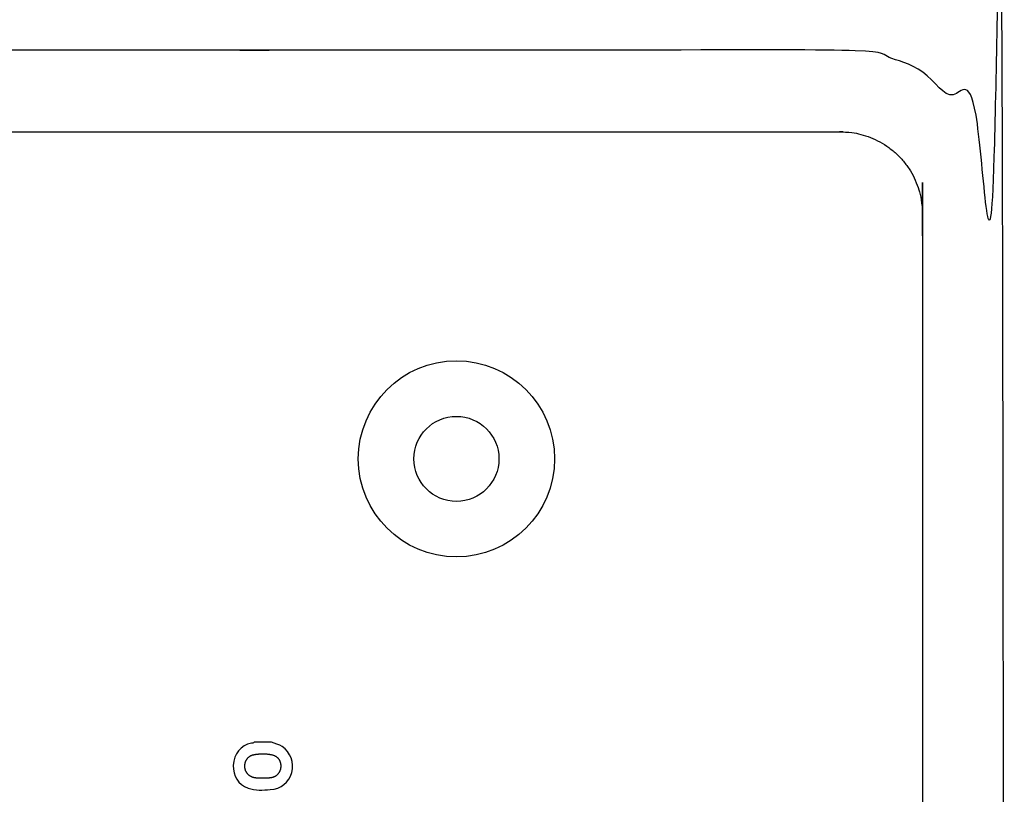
# Model space of a CAD drawing. Header units: millimetres. Extents: x -2435 to 1775, y -250 to 1540.
# Tile 24 of 60: x -1890 to -1830, y 790 to 837. Entities that reach past the tile are written whole.
import ezdxf

# ---------------------------------------------------------------- set-up
doc = ezdxf.new("R2010")
doc.units = ezdxf.units.MM
doc.header["$MEASUREMENT"] = 0
doc.layers.add('Work layer', color=254, linetype='Continuous', true_color=0xdddddd)

msp = doc.modelspace()

# ---------------------------------------------------------------- linework, layer by layer
at = {"layer": 'Work layer'}
for centre, radius in [((-1863.535, 810.217), 6), ((-1863.535, 810.217, -6), 2.6)]:
    msp.add_circle(centre, radius, dxfattribs=at)
for points, weights, degree, knots in [([(-1840.035, 225.217), (-1898.535, 225.217), (-1957.035, 225.217), (-1967.035, 225.217, -3), (-1967.035, 235.217, -3), (-1967.035, 530.217, -3), (-1967.035, 825.217, -3), (-1967.035, 835.217, -3), (-1957.035, 835.217), (-1898.535, 835.217), (-1840.035, 835.217), (-1830.035, 835.217, -3), (-1830.035, 825.217, -3), (-1830.035, 530.217, -3), (-1830.035, 235.217, -3), (-1830.035, 225.217, -3), (-1840.035, 225.217)], [1, 1, 1, 0.707106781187, 1, 1, 1, 0.707106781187, 1, 1, 1, 0.707106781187, 1, 1, 1, 0.707106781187, 1], 2, [-565.991149, -565.991149, -565.991149, -448.991149, -448.991149, -291.358259, -291.358259, -274.63289, -274.63289, -117, -117, 0, 0, 157.63289, 157.63289, 174.358259, 174.358259, 331.991149, 331.991149, 331.991149]), ([(-1840.035, 230.217), (-1835.035, 230.217), (-1835.035, 235.217), (-1835.035, 530.217), (-1835.035, 825.217), (-1835.035, 830.217), (-1840.035, 830.217), (-1898.535, 830.217), (-1957.035, 830.217), (-1962.035, 830.217), (-1962.035, 825.217), (-1962.035, 530.217), (-1962.035, 235.217), (-1962.035, 230.217), (-1957.035, 230.217), (-1898.535, 230.217), (-1840.035, 230.217)], [1, 0.707106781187, 1, 1, 1, 0.707106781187, 1, 1, 1, 0.707106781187, 1, 1, 1, 0.707106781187, 1, 1, 1], 2, [0, 0, 0, 7.853982, 7.853982, 597.853982, 597.853982, 605.707963, 605.707963, 722.707963, 722.707963, 730.561945, 730.561945, 1320.561945, 1320.561945, 1328.415927, 1328.415927, 1445.415927, 1445.415927, 1445.415927]), ([(-1875.36, 790.683), (-1875.224, 790.689), (-1875.075, 790.688), (-1874.928, 790.705), (-1874.537, 790.751), (-1874.294, 791.016), (-1874.278, 791.402), (-1874.263, 791.784), (-1874.489, 792.069), (-1874.88, 792.136), (-1875.233, 792.201), (-1875.592, 792.196), (-1875.943, 792.124), (-1876.265, 792.057), (-1876.468, 791.782), (-1876.476, 791.441), (-1876.484, 791.116), (-1876.293, 790.844), (-1875.992, 790.743), (-1875.789, 790.675), (-1875.58, 790.699), (-1875.36, 790.683)], [1, 1, 1, 1, 1, 1, 1, 1, 1, 1, 0.987744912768, 0.987744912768, 1, 1, 1, 1, 1, 1, 1, 1, 1, 1], 3, [-7, -7, -7, -7, -6, -6, -6, -5, -5, -5, -4, -4, -4, -3, -3, -3, -2, -2, -2, -1, -1, -1, 0, 0, 0, 0])]:
    msp.add_rational_spline(points, weights, degree=degree, knots=knots, dxfattribs=at)
msp.add_open_spline([(-1874.839, 792.886), (-1874.627, 792.79), (-1874.386, 792.775), (-1874.187, 792.633), (-1873.681, 792.273), (-1873.445, 791.636), (-1873.608, 791.042), (-1873.779, 790.421), (-1874.26, 790.025), (-1874.919, 789.99), (-1875.37, 789.966), (-1875.831, 789.923), (-1876.267, 790.079), (-1876.907, 790.307), (-1877.202, 790.841), (-1877.18, 791.462), (-1877.154, 792.2), (-1876.741, 792.689), (-1876.07, 792.831), (-1876.015, 792.843), (-1875.947, 792.821), (-1875.91, 792.886), (-1875.553, 792.886), (-1875.196, 792.886), (-1874.839, 792.886)], degree=3, knots=[4.345, 4.345, 4.345, 4.345, 5.345, 5.345, 5.345, 6.345, 6.345, 6.345, 7.345, 7.345, 7.345, 8.345, 8.345, 8.345, 9.345, 9.345, 9.345, 10.345, 10.345, 10.345, 11.345, 11.345, 11.345, 15.69, 15.69, 15.69, 15.69], dxfattribs=at)

doc.saveas('drawing.dxf')
